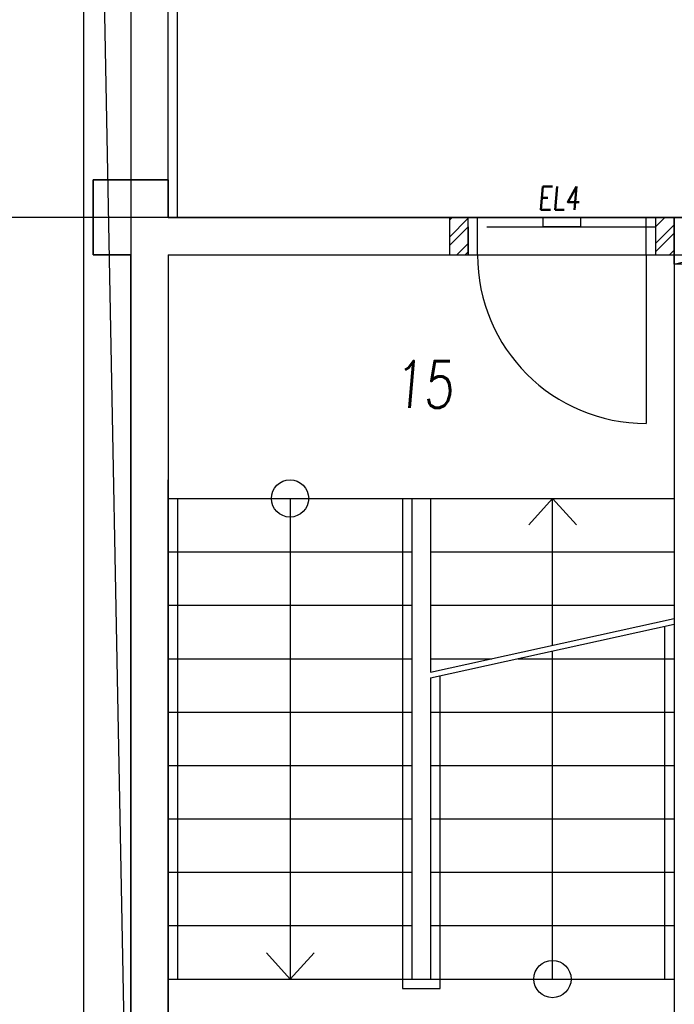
# Model space of a CAD drawing. Header units: millimetres. Extents: x 373037 to 682063, y 76092 to 274210.
# Tile 232 of 256: x 661434 to 664927, y 262032 to 267288. Entities that reach past the tile are written whole.
import ezdxf

# ---------------------------------------------------------------- set-up
doc = ezdxf.new("R2010")
doc.units = ezdxf.units.MM
doc.header["$LTSCALE"] = 100
for name, pattern in [('CK_ČERCHOVANÁ 50', [6, 3, -1.5, 0, -1.5]), ('ČERCHOVANÁ', [25.4, 12.7, -6.35, 0, -6.35]), ('ČÁRKOVANÁ01-01', [2, 1, -1])]:
    doc.linetypes.add(name, pattern=pattern)
doc.layers.add('PUDORYS', color=253, linetype='CONTINUOUS')
doc.styles.add('CS-ROMANS', font='romans.shx', dxfattribs={"width": 0.75, "oblique": 5})

msp = doc.modelspace()

# ---------------------------------------------------------------- linework, layer by layer
at = {"layer": 'PUDORYS', "color": 252, "linetype": 'ČERCHOVANÁ', "ltscale": 15, "true_color": 0x939598}
msp.add_line((662026.6, 274209.6), (662026.6, 249134.9), dxfattribs=at)
at = {"layer": 'PUDORYS', "color": 252, "linetype": 'ČÁRKOVANÁ01-01', "ltscale": 200, "true_color": 0x939598}
msp.add_line((662226.6, 249832.2), (661776.6, 273032.2), dxfattribs=at)
at = {"layer": 'PUDORYS', "color": 252, "linetype": 'CK_ČERCHOVANÁ 50', "ltscale": 50, "true_color": 0x939598}
for p, q in [((661776.6, 249832.2), (661776.6, 273032.2)), ((662226.6, 249832.2), (662226.6, 273032.2)), ((662226.6, 266432.2), (662226.6, 270732.2))]:
    msp.add_line(p, q, dxfattribs=at)
at = {"layer": 'PUDORYS', "color": 252, "ltscale": 20, "true_color": 0x939598}
for p, q in [((661776.6, 250032.2), (661776.6, 272832.2)), ((662276.6, 266232.2), (662276.6, 272832.2))]:
    msp.add_line(p, q, dxfattribs=at)
at = {"layer": 'PUDORYS', "color": 252, "ltscale": 5, "true_color": 0x939598}
for p, q in [((661826.6, 266432.2), (662226.6, 266432.2)), ((661826.6, 266032.2), (661826.6, 266432.2)), ((662226.6, 266432.2), (662226.6, 266232.2)), ((662226.6, 266232.2), (665501.6, 266232.2)), ((663826.6, 266232.1), (664826.6, 266232.1)), ((662026.6, 266032.2), (661826.6, 266032.2)), ((662026.6, 261632.2), (662026.6, 266032.2)), ((663826.6, 266032.2), (664826.6, 266032.2)), ((663626.6, 263805.1), (664926.6, 264091.9)), ((663626.6, 263774.4), (664926.6, 264061.2))]:
    msp.add_line(p, q, dxfattribs=at)
at = {"layer": 'PUDORYS', "color": 252, "true_color": 0x939598}
for p, q in [((662226.6, 266432.2), (661826.6, 266432.2)), ((661826.6, 266432.2), (661826.6, 266032.2)), ((662226.6, 266432.2), (662226.6, 266232.2)), ((662226.6, 266232.2), (662226.6, 266432.2)), ((662226.6, 266232.2), (662226.6, 266432.2)), ((662226.6, 266232.2), (663726.6, 266232.2)), ((663726.6, 266232.2), (663726.6, 266032.2)), ((663726.6, 266232.2), (663726.6, 266032.2)), ((663726.6, 266232.2), (663726.6, 266032.2)), ((663726.6, 266232.2), (663726.6, 266032.2)), ((663726.6, 266232.2), (663726.6, 266032.2)), ((663726.6, 266232.2), (663726.6, 266032.2)), ((663826.6, 266232.2), (663726.6, 266232.2)), ((663726.6, 266232.2), (663726.6, 266032.2)), ((663726.6, 266232.2), (663726.6, 266032.2)), ((663726.6, 266232.2), (663726.6, 266032.2)), ((663726.6, 266232.2), (663726.6, 266032.2)), ((663826.6, 266032.2), (663826.6, 266232.2)), ((663876.6, 266032.2), (663876.6, 266232.2)), ((664776.6, 266032.2), (664776.6, 266232.2)), ((664926.6, 266232.2), (664826.6, 266232.2)), ((664826.6, 266232.2), (664826.6, 266032.2)), ((664926.6, 266232.2), (664926.6, 261667.2)), ((664926.6, 266232.2), (665501.6, 266232.2)), ((664926.6, 266032.2), (664926.6, 266232.2)), ((663826.6, 266182.2), (663826.6, 266032.2)), ((664826.6, 266182.2), (664826.6, 266032.2)), ((664926.6, 266182.2), (664926.6, 266032.2)), ((661826.6, 266032.2), (662026.6, 266032.2)), ((662026.6, 266032.2), (662026.6, 261632.2)), ((662226.6, 266032.2), (662226.6, 260867.2)), ((662226.6, 266032.2), (663726.6, 266032.2)), ((663726.6, 266032.2), (663826.6, 266032.2)), ((664776.6, 266032.2), (664776.6, 265132.2)), ((664826.6, 266032.2), (664926.6, 266032.2)), ((662226.6, 264732.2), (663626.6, 264732.2)), ((662276.6, 264732.2), (662276.6, 262167.2)), ((662876.6, 264732.2), (662876.6, 262167.2)), ((663476.6, 264732.2), (663476.6, 262117.2)), ((663526.6, 264732.2), (663526.6, 262167.2)), ((663626.6, 264732.2), (663626.6, 263805.1)), ((663626.6, 264732.2), (664926.6, 264732.2)), ((664150.2, 264592.2), (664276.6, 264732.2)), ((664276.6, 263948.5), (664276.6, 264732.2)), ((664276.6, 264732.2), (664405.2, 264592.2)), ((662226.6, 264447.2), (663526.6, 264447.2)), ((663626.6, 264447.2), (664926.6, 264447.2)), ((662226.6, 264162.2), (663526.6, 264162.2)), ((663626.6, 264162.2), (664926.6, 264162.2)), ((664876.6, 262167.2), (664876.6, 264050.2)), ((664276.6, 262167.2), (664276.6, 263917.8)), ((662226.6, 263877.2), (663526.6, 263877.2)), ((663626.6, 263877.2), (663953.1, 263877.2)), ((664092.3, 263877.2), (664926.6, 263877.2)), ((663626.6, 263774.4), (663626.6, 262167.2)), ((663676.6, 262117.2), (663676.6, 263785.5)), ((662226.6, 263592.2), (663526.6, 263592.2)), ((663626.6, 263592.2), (664926.6, 263592.2)), ((662226.6, 263307.2), (663526.6, 263307.2)), ((663626.6, 263307.2), (664926.6, 263307.2)), ((662226.6, 263022.2), (663526.6, 263022.2)), ((663626.6, 263022.2), (664926.6, 263022.2)), ((662226.6, 262737.2), (663526.6, 262737.2)), ((663626.6, 262737.2), (664926.6, 262737.2)), ((662226.6, 262452.2), (663526.6, 262452.2)), ((663626.6, 262452.2), (664926.6, 262452.2)), ((662750.2, 262307.2), (662876.6, 262167.2)), ((662876.6, 262167.2), (663005.2, 262307.2)), ((662226.6, 262167.2), (664926.6, 262167.2)), ((662226.6, 262167.2), (663526.6, 262167.2)), ((663626.6, 262167.2), (664926.6, 262167.2)), ((663476.6, 262117.2), (663676.6, 262117.2))]:
    msp.add_line(p, q, dxfattribs=at)
at = {"layer": 'PUDORYS', "color": 252, "linetype": 'ČERCHOVANÁ', "ltscale": 25, "true_color": 0x939598}
msp.add_line((682063.2, 266232.2), (654424.2, 266232.2), dxfattribs=at)
msp.add_line((682063.2, 266232.2), (654424.2, 266232.2), dxfattribs=at)
at = {"layer": 'PUDORYS', "color": 252, "ltscale": 10, "true_color": 0x939598}
for p, q in [((664926.6, 266232.2), (663726.6, 266232.2)), ((663926.6, 266182.2), (664826.6, 266182.2)), ((663926.6, 266032.2), (664826.6, 266032.2))]:
    msp.add_line(p, q, dxfattribs=at)
at = {"layer": 'PUDORYS', "color": 252, "linetype": 'Continuous', "true_color": 0x939598}
for p, q in [((663726.6, 266217.3), (663741.4, 266232.2)), ((663726.6, 266127.5), (663826.6, 266227.5)), ((664826.6, 266227.5), (664831.2, 266232.2)), ((664826.6, 266182.6), (664876.1, 266232.2)), ((663726.6, 266082.6), (663826.6, 266182.6)), ((664826.6, 266092.8), (664926.6, 266192.8)), ((664826.6, 266047.9), (664926.6, 266147.9)), ((663766, 266032.2), (663826.6, 266092.8)), ((663810.9, 266032.2), (663826.6, 266047.9)), ((664900.7, 266032.2), (664926.6, 266058.1))]:
    msp.add_line(p, q, dxfattribs=at)
at = {"layer": 'PUDORYS', "color": 252, "ltscale": 5, "true_color": 0x939598}
for points in [[(664426.6, 266182.2), (664226.6, 266182.2), (664226.6, 266232.2), (664426.6, 266232.2)], [(664926.6, 265982.2), (664926.6, 266032.2), (665126.6, 266032.2), (665126.6, 265982.2)]]:
    msp.add_lwpolyline(points, close=True, dxfattribs=at)
msp.add_lwpolyline([(664926.6, 265982.2), (665126.6, 266032.2)], dxfattribs=at)
at = {"layer": 'PUDORYS', "color": 252, "true_color": 0x939598}
for centre in [(662876.6, 264732.2), (664276.6, 262167.2)]:
    msp.add_circle(centre, 99.4, dxfattribs=at)
msp.add_arc((664776.6, 266032.2), 900, 180, 270, dxfattribs=at)

# ---------------------------------------------------------------- texts
at = {"layer": 'PUDORYS', "color": 252, "ltscale": 15, "true_color": 0x939598, "style": 'CS-ROMANS', "oblique": 5, "width": 0.75}
msp.add_text('15', height=250, dxfattribs=at).set_placement((663425.5, 265215.9))
at = {"layer": 'PUDORYS', "color": 252, "true_color": 0x939598, "insert": (664422.8, 266334.6), "char_height": 125, "attachment_point": 6, "style": 'CS-ROMANS'}
msp.add_mtext('\\A1;EL4', dxfattribs=at)

doc.saveas('drawing.dxf')
